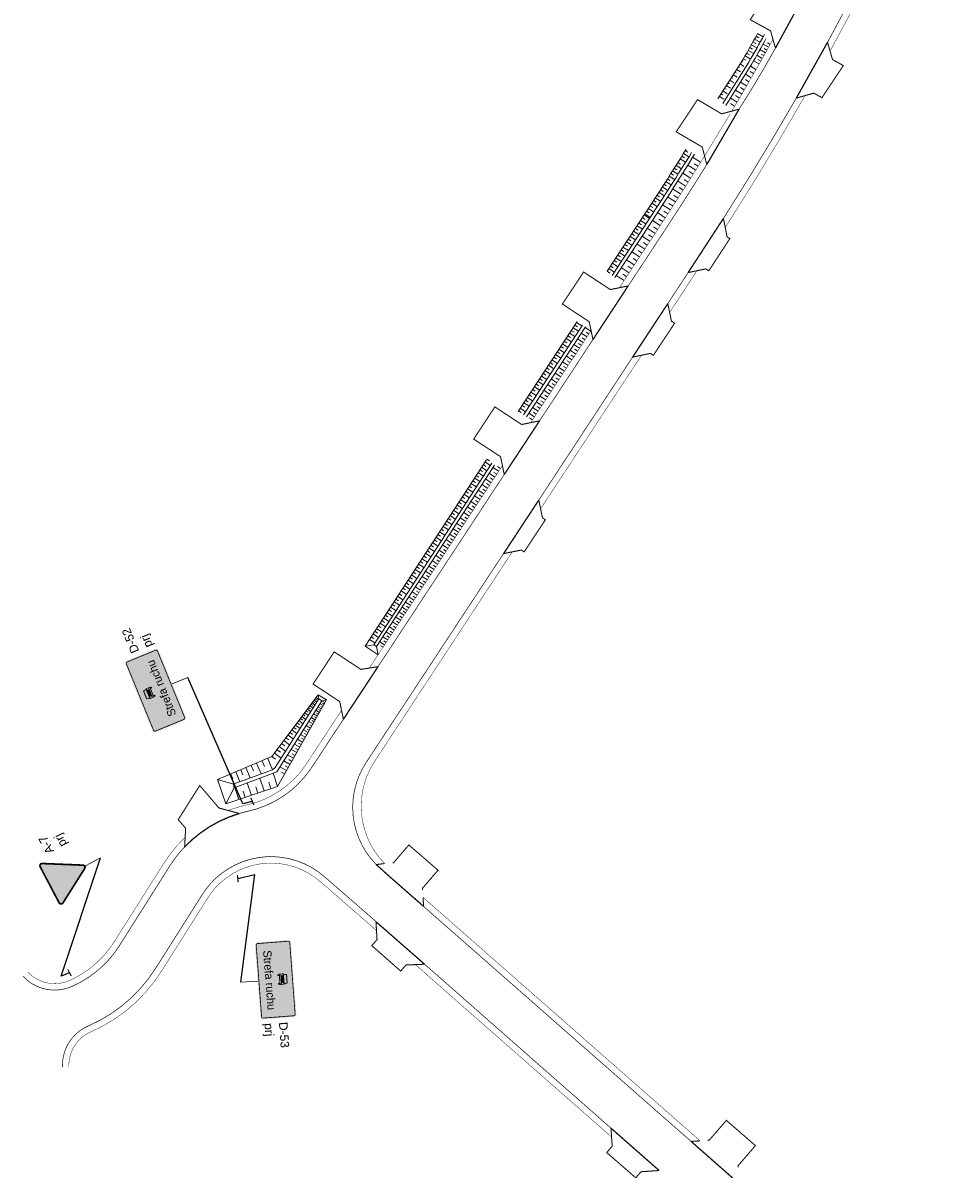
# Model space of a CAD drawing. Header units: metres. Extents: x 7442713 to 7443654, y 5636709 to 5637158.
# Tile 5 of 14: x 7443293 to 7443402, y 5636901 to 5637035. Entities that reach past the tile are written whole.
import ezdxf
from ezdxf.enums import TextEntityAlignment as Align

# ---------------------------------------------------------------- set-up
doc = ezdxf.new("R2010")
doc.units = ezdxf.units.M
doc.linetypes.add('CENTER2', pattern=[1.125, 0.75, -0.125, 0.125, -0.125])
doc.linetypes.add('DASHED2', pattern=[0.375, 0.25, -0.125])
for name, color, linetype in [('gaPionowe', 7, 'Continuous'), ('K_kraweżnika_najazdowy', 7, 'Continuous'), ('K_krawędź pobocza', 7, 'Continuous'), ('K_pobocze', 32, 'Continuous'), ('K_rama zjazdu', 7, 'Continuous'), ('K_Skarpa', 7, 'Continuous'), ('zzz.gaVSDodTekst', 7, 'Continuous'), ('zzz.gaVSDomyslna', 7, 'Continuous'), ('zzz.gaVSNazwa', 7, 'Continuous'), ('zzz.gaVSStan', 7, 'Continuous'), ('zzz.gaVSWielkość', 7, 'Continuous')]:
    doc.layers.add(name, color=color, linetype=linetype)
doc.styles.add('GA-ATR-TEXT', font='arial.ttf', dxfattribs={"width": 0.9})
doc.styles.add('GA-SIGN-TEXT', font='GA_OZ_PION.ttf')
doc.styles.get("Standard").update_dxf_attribs({"font": 'simplex.shx'})
doc.dimstyles.new('GA-LEADER', dxfattribs={"dimtxt": 1, "dimasz": 1, "dimexe": 1, "dimexo": 1, "dimgap": 1, "dimtad": 1, "dimtxsty": 'Standard', "dimcen": 1, "dimadec": 0, "dimazin": 0, "dimtfac": 1, "dimtmove": 0, "dimatfit": 3, "dimfxl": 1, "dimarcsym": 0})

# ---------------------------------------------------------------- blocks, each defined once
blk = doc.blocks.new('gaVSPos')
blk.add_point((0, 0))
blk = doc.blocks.new('gaVSTVcolumn0')
at = {"color": 0, "linetype": 'ByBlock', "lineweight": -2}
for p, q in [((-400, -30), (400, -30)), ((-400, -60), (-400, -30)), ((400, -60), (-400, -60)), ((400, -30), (400, -60))]:
    blk.add_line(p, q, dxfattribs=at)
blk.add_circle((0, 0), 30, dxfattribs=at)
blk = doc.blocks.new('gaVScolumn0')
at = {"color": 0, "linetype": 'ByBlock', "lineweight": -2}
blk.add_line((0, 0), (0, 400), dxfattribs=at)
at = {"color": 7, "style": 'GA-ATR-TEXT', "width": 0.9}
blk.add_attdef('X2', text='', height=150, dxfattribs=at).set_placement((-50, 0), align=Align.BOTTOM_RIGHT)
blk = doc.blocks.new('*U1168')
at = {"layer": 'zzz.gaVSDomyslna', "color": 10, "linetype": 'Continuous', "lineweight": 0, "const_width": 30}
blk.add_lwpolyline([(356.469, 710.423), (-356.469, 710.423, 0.563712), (-391.037, 653.297), (-33.775, 34.5, 0.563661), (32.9409, 33.1218), (390.215, 651.94, 0.577186), (356.469, 710.423)], format="xyb", close=True, dxfattribs=at)
blk = doc.blocks.new('*U1169')
at = {"layer": 'zzz.gaVSDomyslna', "linetype": 'Continuous', "lineweight": 0}
h = blk.add_hatch(color=50, dxfattribs=at)
h.dxf.hatch_style = 1
h.paths.add_polyline_path([(0, 695.423), (-356.469, 695.423, 0.262443), (-377.021, 683.837, 0.259425), (-377.874, 660.497), (-19.9889, 40.6218, 0.279187), (-0.646341, 29.9873, 0.229204), (20.2988, 41.2251), (378.047, 660.797, 0.284586), (377.352, 683.315, 0.237857), (356.126, 695.423)])
at = {"layer": 'zzz.gaVSDomyslna', "color": 50, "linetype": 'Continuous', "lineweight": 0}
blk.add_point((0, 0), dxfattribs=at)
blk = doc.blocks.new('*U1171')
at = {"layer": 'zzz.gaVSDomyslna', "color": 10, "lineweight": 13, "xscale": 1.333333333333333, "yscale": 1.333333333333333}
blk.add_blockref('*U1168', (0, 0), dxfattribs=at)
at = {"layer": 'zzz.gaVSDomyslna', "color": 50, "lineweight": 13, "xscale": 1.333333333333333, "yscale": 1.333333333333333}
blk.add_blockref('*U1169', (0, 0), dxfattribs=at)
blk = doc.blocks.new('*U1167')
at = {"layer": 'zzz.gaVSDomyslna', "lineweight": 13}
blk.add_blockref('*U1171', (0, 0), dxfattribs=at)
at = {"layer": 'zzz.gaVSDodTekst', "flags": 1}
blk.add_attdef('Addtext', text='', height=1, dxfattribs=at).set_placement((0, 0), align=Align.MIDDLE_LEFT)
at = {"layer": 'zzz.gaVSDomyslna', "flags": 1}
for tag in ['Height', 'Width', 'Position', 'Route', 'ItemNo', 'ID']:
    blk.add_attdef(tag, text='', height=1, dxfattribs=at).set_placement((0, 0), align=Align.MIDDLE_LEFT)
at = {"layer": 'zzz.gaVSNazwa', "style": 'GA-ATR-TEXT'}
blk.add_attdef('Name', text='', height=200, dxfattribs=at).set_placement((647, 584), align=Align.MIDDLE_LEFT)
at = {"layer": 'zzz.gaVSStan', "style": 'GA-ATR-TEXT'}
blk.add_attdef('State', text='', height=200, dxfattribs=at).set_placement((647, 244), align=Align.MIDDLE_LEFT)
at = {"layer": 'zzz.gaVSWielkość', "flags": 1}
blk.add_attdef('Size', text='', height=1, dxfattribs=at).set_placement((0, 0), align=Align.MIDDLE_LEFT)
blk = doc.blocks.new('*U1222')
at = {"layer": 'zzz.gaVSDomyslna', "lineweight": 0, "true_color": 0xffffff}
blk.add_hatch(color=7, dxfattribs=at).paths.add_polyline_path([(450, 390, 0.414214), (420, 420), (-420, 420, 0.414214), (-450, 390), (-450, 30, 0.414214), (-420, 0), (420, 0, 0.414214), (450, 30)])
blk = doc.blocks.new('*U1223')
at = {"layer": 'zzz.gaVSDomyslna', "color": 18, "lineweight": 0, "true_color": 0x000000, "const_width": 9}
blk.add_lwpolyline([(436.5, 390), (436.5, 30, -0.414214), (420, 13.5), (-420, 13.5, -0.414214), (-436.5, 30), (-436.5, 390, -0.414214), (-420, 406.5), (420, 406.5, -0.414214), (436.5, 390, -1)], format="xyb", dxfattribs=at)
blk = doc.blocks.new('*U1224')
at = {"layer": 'zzz.gaVSDomyslna', "lineweight": 0, "true_color": 0x000000}
h = blk.add_hatch(color=18, dxfattribs=at)
edge = h.paths.add_edge_path()
edge.add_line((66, 305), (60, 311))
edge.add_line((60, 311), (53, 346))
edge.add_ellipse((0, -2054), major_axis=(1698, 1698), ratio=1, start_angle=43.7374, end_angle=46.2626)
edge.add_line((-53, 346), (-60, 311))
edge.add_line((-60, 311), (-66, 305))
edge.add_line((-66, 305), (-66, 251))
edge.add_line((-66, 251), (-60, 251))
edge.add_line((-60, 251), (-60, 233))
edge.add_line((-60, 233), (-42, 233))
edge.add_line((-42, 233), (-42, 251))
edge.add_line((-42, 251), (42, 251))
edge.add_line((42, 251), (42, 233))
edge.add_line((42, 233), (60, 233))
edge.add_line((60, 233), (60, 251))
edge.add_line((60, 251), (66, 251))
edge.add_line((66, 251), (66, 305))
h.paths.add_polyline_path([(60, 269), (60, 263), (-60, 263), (-60, 269)], flags=16)
h.paths.add_polyline_path([(-50, 311), (-46, 335), (46, 335), (50, 311)], flags=16)
edge = h.paths.add_edge_path(flags=16)
edge.add_ellipse((51, 287), major_axis=(-6.36, 6.36), ratio=1, start_angle=44.9998, end_angle=225.0003, ccw=False)
edge.add_ellipse((51, 287), major_axis=(6.36, 6.36), ratio=1, start_angle=-44.9998, end_angle=135, ccw=False)
edge = h.paths.add_edge_path(flags=16)
edge.add_ellipse((-51, 287), major_axis=(6.36, 6.36), ratio=1, start_angle=-44.9998, end_angle=135, ccw=False)
edge.add_ellipse((-51, 287), major_axis=(-6.36, 6.36), ratio=1, start_angle=44.9998, end_angle=225.0003, ccw=False)
at = {"layer": 'zzz.gaVSDomyslna', "color": 18, "linetype": 'ByBlock', "lineweight": 0, "true_color": 0x000000, "style": 'GA-SIGN-TEXT'}
blk.add_text('Strefa ruchu', height=96, dxfattribs=at).set_placement((0, 89), align=Align.CENTER)
blk = doc.blocks.new('*U1225')
at = {"layer": 'zzz.gaVSDomyslna', "lineweight": 0}
blk.add_hatch(color=10, dxfattribs=at).paths.add_polyline_path([(432, 378.494), (432, 390, 0.414214), (420, 402), (340.487, 402), (-432, 41.5059), (-432, 30, 0.414214), (-420, 18), (-340.487, 18)])
blk = doc.blocks.new('*U1227')
at = {"layer": 'zzz.gaVSDomyslna', "color": 7, "lineweight": 13, "true_color": 0xffffff, "xscale": 2, "yscale": 2}
blk.add_blockref('*U1222', (0, 0), dxfattribs=at)
at = {"layer": 'zzz.gaVSDomyslna', "color": 18, "lineweight": 13, "true_color": 0x000000, "xscale": 2, "yscale": 2}
for name in ['*U1223', '*U1224']:
    blk.add_blockref(name, (0, 0), dxfattribs=at)
at = {"layer": 'zzz.gaVSDomyslna', "color": 10, "lineweight": 13, "xscale": 2, "yscale": 2}
blk.add_blockref('*U1225', (0, 0), dxfattribs=at)
blk = doc.blocks.new('*U1221')
at = {"layer": 'zzz.gaVSDomyslna', "lineweight": 13}
blk.add_blockref('*U1227', (0, 0), dxfattribs=at)
at = {"layer": 'zzz.gaVSDodTekst', "flags": 1}
blk.add_attdef('Addtext', text='', height=1, dxfattribs=at).set_placement((0, 0), align=Align.MIDDLE_LEFT)
at = {"layer": 'zzz.gaVSDomyslna', "flags": 1}
for tag in ['Height', 'Width', 'Position', 'Route', 'ItemNo', 'ID']:
    blk.add_attdef(tag, text='', height=1, dxfattribs=at).set_placement((0, 0), align=Align.MIDDLE_LEFT)
at = {"layer": 'zzz.gaVSNazwa', "style": 'GA-ATR-TEXT'}
blk.add_attdef('Name', text='', height=200, dxfattribs=at).set_placement((1000, 520), align=Align.MIDDLE_LEFT)
at = {"layer": 'zzz.gaVSStan', "style": 'GA-ATR-TEXT'}
blk.add_attdef('State', text='', height=200, dxfattribs=at).set_placement((1000, 180), align=Align.MIDDLE_LEFT)
at = {"layer": 'zzz.gaVSWielkość', "flags": 1}
blk.add_attdef('Size', text='', height=1, dxfattribs=at).set_placement((0, 0), align=Align.MIDDLE_LEFT)
blk = doc.blocks.new('*U1229')
at = {"layer": 'zzz.gaVSDomyslna', "lineweight": 0, "true_color": 0xffffff}
blk.add_hatch(color=7, dxfattribs=at).paths.add_polyline_path([(450, 390, 0.414214), (420, 420), (-420, 420, 0.414214), (-450, 390), (-450, 30, 0.414214), (-420, 0), (420, 0, 0.414214), (450, 30)])
blk = doc.blocks.new('*U1230')
at = {"layer": 'zzz.gaVSDomyslna', "color": 18, "lineweight": 0, "true_color": 0x000000, "const_width": 9}
blk.add_lwpolyline([(436.5, 390), (436.5, 30, -0.414214), (420, 13.5), (-420, 13.5, -0.414214), (-436.5, 30), (-436.5, 390, -0.414214), (-420, 406.5), (420, 406.5, -0.414214), (436.5, 390, -1)], format="xyb", dxfattribs=at)
blk = doc.blocks.new('*U1231')
at = {"layer": 'zzz.gaVSDomyslna', "lineweight": 0, "true_color": 0x000000}
h = blk.add_hatch(color=18, dxfattribs=at)
edge = h.paths.add_edge_path()
edge.add_line((66, 305), (60, 311))
edge.add_line((60, 311), (53, 346))
edge.add_ellipse((0, -2054), major_axis=(1698, 1698), ratio=1, start_angle=43.7374, end_angle=46.2626)
edge.add_line((-53, 346), (-60, 311))
edge.add_line((-60, 311), (-66, 305))
edge.add_line((-66, 305), (-66, 251))
edge.add_line((-66, 251), (-60, 251))
edge.add_line((-60, 251), (-60, 233))
edge.add_line((-60, 233), (-42, 233))
edge.add_line((-42, 233), (-42, 251))
edge.add_line((-42, 251), (42, 251))
edge.add_line((42, 251), (42, 233))
edge.add_line((42, 233), (60, 233))
edge.add_line((60, 233), (60, 251))
edge.add_line((60, 251), (66, 251))
edge.add_line((66, 251), (66, 305))
h.paths.add_polyline_path([(60, 269), (60, 263), (-60, 263), (-60, 269)], flags=16)
h.paths.add_polyline_path([(-50, 311), (-46, 335), (46, 335), (50, 311)], flags=16)
edge = h.paths.add_edge_path(flags=16)
edge.add_ellipse((51, 287), major_axis=(-6.36, 6.36), ratio=1, start_angle=44.9998, end_angle=225.0003, ccw=False)
edge.add_ellipse((51, 287), major_axis=(6.36, 6.36), ratio=1, start_angle=-44.9998, end_angle=135, ccw=False)
edge = h.paths.add_edge_path(flags=16)
edge.add_ellipse((-51, 287), major_axis=(6.36, 6.36), ratio=1, start_angle=-44.9998, end_angle=135, ccw=False)
edge.add_ellipse((-51, 287), major_axis=(-6.36, 6.36), ratio=1, start_angle=44.9998, end_angle=225.0003, ccw=False)
at = {"layer": 'zzz.gaVSDomyslna', "color": 18, "linetype": 'ByBlock', "lineweight": 0, "true_color": 0x000000, "style": 'GA-SIGN-TEXT'}
blk.add_text('Strefa ruchu', height=96, dxfattribs=at).set_placement((0, 89), align=Align.CENTER)
blk = doc.blocks.new('*U1233')
at = {"layer": 'zzz.gaVSDomyslna', "color": 7, "lineweight": 13, "true_color": 0xffffff, "xscale": 2, "yscale": 2}
blk.add_blockref('*U1229', (0, 0), dxfattribs=at)
at = {"layer": 'zzz.gaVSDomyslna', "color": 18, "lineweight": 13, "true_color": 0x000000, "xscale": 2, "yscale": 2}
for name in ['*U1230', '*U1231']:
    blk.add_blockref(name, (0, 0), dxfattribs=at)
blk = doc.blocks.new('*U1228')
at = {"layer": 'zzz.gaVSDomyslna', "lineweight": 13}
blk.add_blockref('*U1233', (0, 0), dxfattribs=at)
at = {"layer": 'zzz.gaVSDodTekst', "flags": 1}
blk.add_attdef('Addtext', text='', height=1, dxfattribs=at).set_placement((0, 0), align=Align.MIDDLE_LEFT)
at = {"layer": 'zzz.gaVSDomyslna', "flags": 1}
for tag in ['Height', 'Width', 'Position', 'Route', 'ItemNo', 'ID']:
    blk.add_attdef(tag, text='', height=1, dxfattribs=at).set_placement((0, 0), align=Align.MIDDLE_LEFT)
at = {"layer": 'zzz.gaVSNazwa', "style": 'GA-ATR-TEXT'}
blk.add_attdef('Name', text='', height=200, dxfattribs=at).set_placement((1000, 520), align=Align.MIDDLE_LEFT)
at = {"layer": 'zzz.gaVSStan', "style": 'GA-ATR-TEXT'}
blk.add_attdef('State', text='', height=200, dxfattribs=at).set_placement((1000, 180), align=Align.MIDDLE_LEFT)
at = {"layer": 'zzz.gaVSWielkość', "flags": 1}
blk.add_attdef('Size', text='', height=1, dxfattribs=at).set_placement((0, 0), align=Align.MIDDLE_LEFT)

msp = doc.modelspace()

# ---------------------------------------------------------------- linework, layer by layer
at = {"layer": 'K_kraweżnika_najazdowy', "color": 0, "linetype": 'DASHED2', "ltscale": 4, "const_width": 0.15}
for points in [[(7443384.91, 5637038.69), (7443381.32, 5637032.11)], [(7443383.76, 5637026.27), (7443387.41, 5637032.79)], [(7443373.29, 5637018.5), (7443377.07, 5637024.98)], [(7443371.11, 5637005.88), (7443375.24, 5637012.21)], [(7443359.98, 5636998.05), (7443364.1, 5637004.32)], [(7443364.62, 5636996), (7443368.74, 5637002.26)], [(7443349.61, 5636982.28), (7443353.74, 5636988.55)], [(7443349.54, 5636973.04), (7443353.65, 5636979.29)], [(7443330.8, 5636953.67), (7443334.85, 5636959.82)], [(7443340.18, 5636931.8), (7443335.89, 5636935.56), (7443334.65, 5636936.69)], [(7443334.61, 5636930.01), (7443340.3, 5636925.04)], [(7443362.09, 5636905.88), (7443367.72, 5636900.93)], [(7443371.46, 5636904.33), (7443377.09, 5636899.38)]]:
    msp.add_lwpolyline(points, dxfattribs=at)
msp.add_lwpolyline([(7443312.24, 5636938.75, -0.131384), (7443318.64, 5636942.66, -0.361016)], format="xyb", dxfattribs=at)
at = {"layer": 'K_krawędź pobocza', "color": 76, "linetype": 'CENTER2', "ltscale": 3, "const_width": 0.08, "flags": 128}
for points in [[(7443387.41, 5637032.79, 0.011556), (7443394.89, 5637047.26, -0.495491), (7443399.58, 5637048.19), (7443402.17, 5637045.91)], [(7443377.07, 5637024.98, 0.014797), (7443381.32, 5637032.11, 0.001843)], [(7443375.24, 5637012.21, 0.011664), (7443383.76, 5637026.27, 0.011664)], [(7443364.11, 5637004.32), (7443368.47, 5637010.96, 0.006436), (7443373.29, 5637018.5, 0.010566)], [(7443334.65, 5636936.69, -0.35465), (7443333.45, 5636948.6), (7443349.52, 5636973.03)], [(7443319.55, 5636942.9, 0.196179), (7443327.06, 5636947.98)], [(7443319.64, 5636942.92, 0.01791), (7443318.64, 5636942.66, 0.01791)], [(7443312.24, 5636938.75, 0.049422), (7443310.48, 5636936.5), (7443310.44, 5636936.43)], [(7443328.59, 5636935.27, 0.471239), (7443314.13, 5636932.9)], [(7443310.44, 5636936.43), (7443304.62, 5636927.22, -0.150515), (7443299.03, 5636922.43, -0.318092), (7443293.37, 5636923.62), (7443293.37, 5636923.62)], [(7443313.31, 5636931.61), (7443308.84, 5636924.55, -0.151131), (7443300.98, 5636917.83, 0.310296), (7443297.96, 5636913.04)]]:
    msp.add_lwpolyline(points, format="xyb", dxfattribs=at)
for points in [[(7443368.74, 5637002.26), (7443371.11, 5637005.88)], [(7443353.74, 5636988.55), (7443359.98, 5636998.05)], [(7443353.65, 5636979.29), (7443364.62, 5636996)], [(7443334.85, 5636959.82), (7443349.61, 5636982.28)], [(7443330.8, 5636953.67), (7443327.06, 5636947.98)], [(7443334.61, 5636930.04), (7443328.59, 5636935.27)], [(7443314.13, 5636932.9), (7443313.31, 5636931.61)], [(7443349.14, 5636923.93), (7443339.4, 5636932.48)], [(7443362.09, 5636905.88), (7443340.3, 5636925.04)], [(7443371.46, 5636904.33), (7443349.14, 5636923.93)]]:
    msp.add_lwpolyline(points, dxfattribs=at)
at = {"layer": 'K_pobocze', "linetype": 'ByBlock', "ltscale": 4, "const_width": 0.05}
for points in [[(7443387.71, 5637031.77, 0.012093), (7443395.57, 5637046.93, -0.495491), (7443399.08, 5637047.63), (7443401.67, 5637045.35)], [(7443376.21, 5637024.74, 0.006976), (7443381.03, 5637033.13, 0.00292)], [(7443375.45, 5637011.15, 0.012762), (7443384.79, 5637026.57)], [(7443363.07, 5637004.11), (7443367.85, 5637011.37, 0.011101), (7443376.02, 5637024.42)], [(7443335.62, 5636936.81, -0.353223), (7443334.44, 5636948.73), (7443350.55, 5636973.24)], [(7443319.4, 5636943.63, 0.196179), (7443326.44, 5636948.39, 0.196179)], [(7443319.48, 5636943.65, 0.036831), (7443317.33, 5636943.01, 0.036831)], [(7443312.3, 5636939.87, 0.06339), (7443309.85, 5636936.9), (7443309.8, 5636936.83)], [(7443310.01, 5636937.15), (7443303.98, 5636927.62, -0.150515), (7443298.73, 5636923.12, -0.318092), (7443293.92, 5636924.13)], [(7443328.09, 5636934.7, 0.471239), (7443314.78, 5636932.52, 0.471239)], [(7443328.09, 5636934.7, 0.471239), (7443314.78, 5636932.52, 0.471239)], [(7443313.74, 5636930.89), (7443309.48, 5636924.15, -0.151131), (7443301.27, 5636917.14, 0.310296), (7443298.71, 5636913.07)]]:
    msp.add_lwpolyline(points, format="xyb", dxfattribs=at)
for points in [[(7443368.95, 5637001.22), (7443372.15, 5637006.1)], [(7443352.7, 5636988.34), (7443359.77, 5636999.09)], [(7443353.86, 5636978.27), (7443365.66, 5636996.22)], [(7443333.84, 5636959.66), (7443349.4, 5636983.32)], [(7443330.59, 5636954.71), (7443326.43, 5636948.39)], [(7443334.67, 5636928.98), (7443328.1, 5636934.7)], [(7443314.78, 5636932.52), (7443313.74, 5636930.89)], [(7443349.64, 5636924.49), (7443340.12, 5636932.85)], [(7443345.31, 5636919.64), (7443339.21, 5636925)], [(7443372.51, 5636904.4), (7443349.64, 5636924.49)], [(7443362.16, 5636904.85), (7443345.31, 5636919.64)]]:
    msp.add_lwpolyline(points, dxfattribs=at)
at = {"layer": 'K_rama zjazdu', "const_width": 0.12, "flags": 128}
for points in [[(7443384.91, 5637038.69), (7443382.91, 5637038.08), (7443380.84, 5637039.21), (7443378.37, 5637035.43), (7443380.75, 5637034.13), (7443381.32, 5637032.11)], [(7443383.76, 5637026.27), (7443385.8, 5637026.85), (7443386.75, 5637026.32), (7443389.26, 5637030.07), (7443387.99, 5637030.78), (7443387.41, 5637032.79)], [(7443377.07, 5637024.98), (7443375.03, 5637024.43), (7443372.21, 5637026.09), (7443369.72, 5637022.33), (7443372.76, 5637020.55), (7443373.29, 5637018.5)], [(7443371.11, 5637005.88), (7443373.19, 5637006.31), (7443373.53, 5637006.09), (7443375.99, 5637009.85), (7443375.66, 5637010.07), (7443375.24, 5637012.21)], [(7443359.98, 5636998.05), (7443359.55, 5637000.13), (7443356.41, 5637002.2), (7443358.89, 5637005.94), (7443362.02, 5637003.89), (7443364.1, 5637004.32)], [(7443364.62, 5636996), (7443366.7, 5636996.43), (7443367.05, 5636996.21), (7443369.53, 5636999.96), (7443369.16, 5637000.19), (7443368.73, 5637002.27)], [(7443349.61, 5636982.28), (7443349.18, 5636984.36), (7443346.04, 5636986.41), (7443348.51, 5636990.18), (7443351.65, 5636988.12), (7443353.73, 5636988.55)], [(7443349.52, 5636973.03), (7443351.61, 5636973.45), (7443351.94, 5636973.24), (7443354.42, 5636976.99), (7443354.08, 5636977.21), (7443353.65, 5636979.29)], [(7443334.85, 5636959.82), (7443332.85, 5636959.5), (7443329.73, 5636961.55), (7443327.26, 5636957.79), (7443330.37, 5636955.74), (7443330.81, 5636953.66)], [(7443312.24, 5636938.75), (7443312.36, 5636940.93), (7443311.49, 5636941.94), (7443314.01, 5636945.93), (7443316.25, 5636943.3), (7443318.64, 5636942.66)], [(7443340.07, 5636933.71), (7443340.06, 5636933.94), (7443341.87, 5636936.03), (7443338.46, 5636938.98), (7443336.66, 5636936.89), (7443336.55, 5636936.88)], [(7443335.64, 5636936.81), (7443334.65, 5636936.69)], [(7443340.18, 5636931.8), (7443340.12, 5636932.87)], [(7443334.61, 5636930.04), (7443334.74, 5636927.92), (7443334.12, 5636927.22), (7443337.5, 5636924.24), (7443338.12, 5636924.95), (7443340.3, 5636925.04)], [(7443367.72, 5636900.93), (7443365.61, 5636900.79), (7443364.99, 5636900.08), (7443361.59, 5636903.03), (7443362.23, 5636903.76), (7443362.09, 5636905.88)], [(7443376.96, 5636901.29), (7443376.95, 5636901.5), (7443378.98, 5636903.84), (7443375.58, 5636906.79), (7443373.57, 5636904.47), (7443373.36, 5636904.46)], [(7443372.51, 5636904.4), (7443371.46, 5636904.33)]]:
    msp.add_lwpolyline(points, dxfattribs=at)
at = {"layer": 'K_Skarpa', "lineweight": 9}
for p, q in [((7443378.87, 5637033.16), (7443379.52, 5637032.79)), ((7443379.05, 5637033.49), (7443379.38, 5637033.3)), ((7443379.24, 5637033.81), (7443379.89, 5637033.44)), ((7443378.13, 5637031.85), (7443378.78, 5637031.49)), ((7443378.31, 5637032.18), (7443378.64, 5637032)), ((7443378.5, 5637032.51), (7443379.15, 5637032.14)), ((7443378.68, 5637032.83), (7443379.01, 5637032.65)), ((7443380.15, 5637031.57), (7443379.5, 5637031.94)), ((7443380.52, 5637032.22), (7443379.87, 5637032.59)), ((7443380.33, 5637031.89), (7443380.01, 5637032.08)), ((7443380.7, 5637032.55), (7443380.38, 5637032.73)), ((7443377.39, 5637030.58), (7443377.51, 5637030.5)), ((7443377.58, 5637030.87), (7443377.9, 5637030.69)), ((7443377.76, 5637031.2), (7443378.41, 5637030.83)), ((7443377.95, 5637031.53), (7443378.27, 5637031.34)), ((7443379.41, 5637030.26), (7443378.76, 5637030.63)), ((7443379.78, 5637030.91), (7443379.13, 5637031.28)), ((7443379.6, 5637030.59), (7443379.27, 5637030.77)), ((7443379.97, 5637031.24), (7443379.64, 5637031.42)), ((7443376.38, 5637029), (7443376.86, 5637028.7)), ((7443376.58, 5637029.31), (7443376.73, 5637029.22)), ((7443376.78, 5637029.63), (7443377.25, 5637029.34)), ((7443376.98, 5637029.94), (7443377.12, 5637029.86)), ((7443377.19, 5637030.26), (7443377.64, 5637029.98)), ((7443378.5, 5637028.65), (7443377.81, 5637029.08)), ((7443378.77, 5637029.13), (7443378.38, 5637029.37)), ((7443379.04, 5637029.61), (7443378.39, 5637030.01)), ((7443375.57, 5637027.73), (7443376.08, 5637027.42)), ((7443375.77, 5637028.05), (7443375.95, 5637027.94)), ((7443375.98, 5637028.36), (7443376.47, 5637028.06)), ((7443376.18, 5637028.68), (7443376.34, 5637028.58)), ((7443377.95, 5637027.7), (7443377.22, 5637028.15)), ((7443378.22, 5637028.18), (7443377.8, 5637028.43)), ((7443374.77, 5637026.47), (7443375.29, 5637026.14)), ((7443374.97, 5637026.78), (7443375.17, 5637026.66)), ((7443375.17, 5637027.1), (7443375.68, 5637026.78)), ((7443375.37, 5637027.41), (7443375.56, 5637027.3)), ((7443376.84, 5637025.8), (7443376.05, 5637026.28)), ((7443377.41, 5637026.74), (7443376.63, 5637027.21)), ((7443377.13, 5637026.27), (7443376.66, 5637026.56)), ((7443377.67, 5637027.23), (7443377.23, 5637027.49)), ((7443376.55, 5637025.33), (7443376.08, 5637025.62)), ((7443370.56, 5637019.81), (7443371.2, 5637019.42)), ((7443370.76, 5637020.13), (7443371.08, 5637019.94)), ((7443369.69, 5637018.42), (7443370.32, 5637018.01)), ((7443369.89, 5637018.73), (7443370.21, 5637018.53)), ((7443370.17, 5637019.17), (7443370.81, 5637018.78)), ((7443370.37, 5637019.49), (7443370.69, 5637019.3)), ((7443372, 5637017.84), (7443371.07, 5637018.44)), ((7443372.57, 5637018.78), (7443371.63, 5637019.35)), ((7443372.28, 5637018.31), (7443371.81, 5637018.6)), ((7443368.88, 5637017.15), (7443369.51, 5637016.75)), ((7443369.08, 5637017.47), (7443369.4, 5637017.27)), ((7443369.29, 5637017.78), (7443369.92, 5637017.38)), ((7443369.49, 5637018.1), (7443369.8, 5637017.9)), ((7443371.4, 5637016.92), (7443370.48, 5637017.51)), ((7443371.7, 5637017.38), (7443371.24, 5637017.68)), ((7443367.87, 5637015.58), (7443368.18, 5637015.37)), ((7443368.07, 5637015.89), (7443368.7, 5637015.49)), ((7443368.27, 5637016.21), (7443368.59, 5637016)), ((7443368.48, 5637016.52), (7443369.11, 5637016.12)), ((7443368.68, 5637016.84), (7443368.99, 5637016.64)), ((7443370.21, 5637015.07), (7443369.29, 5637015.66)), ((7443370.81, 5637015.99), (7443369.88, 5637016.59)), ((7443370.51, 5637015.53), (7443370.05, 5637015.83)), ((7443371.11, 5637016.45), (7443370.64, 5637016.75)), ((7443367.06, 5637014.31), (7443367.37, 5637014.11)), ((7443367.26, 5637014.63), (7443367.89, 5637014.22)), ((7443367.46, 5637014.94), (7443367.78, 5637014.74)), ((7443367.67, 5637015.26), (7443368.3, 5637014.86)), ((7443369.62, 5637014.14), (7443368.69, 5637014.73)), ((7443369.92, 5637014.6), (7443369.45, 5637014.9)), ((7443366.25, 5637013.05), (7443366.56, 5637012.85)), ((7443366.45, 5637013.37), (7443367.08, 5637012.96)), ((7443366.65, 5637013.68), (7443366.97, 5637013.48)), ((7443366.86, 5637014), (7443367.49, 5637013.59)), ((7443368.43, 5637012.29), (7443367.51, 5637012.88)), ((7443369.03, 5637013.21), (7443368.1, 5637013.81)), ((7443368.73, 5637012.75), (7443368.27, 5637013.05)), ((7443369.32, 5637013.68), (7443368.86, 5637013.97)), ((7443361.64, 5637006.03), (7443365.97, 5637012.61)), ((7443362.21, 5637005.54), (7443366.59, 5637012.2)), ((7443362.55, 5637005.32), (7443366.93, 5637011.98)), ((7443365.35, 5637011.67), (7443365.66, 5637011.46)), ((7443365.55, 5637011.98), (7443366.18, 5637011.57)), ((7443365.76, 5637012.3), (7443366.07, 5637012.09)), ((7443365.97, 5637012.61), (7443366.59, 5637012.2)), ((7443366.05, 5637012.74), (7443366.68, 5637012.33)), ((7443367.85, 5637011.37), (7443366.93, 5637011.98)), ((7443368.14, 5637011.83), (7443367.67, 5637012.12)), ((7443364.52, 5637010.42), (7443364.84, 5637010.21)), ((7443364.73, 5637010.73), (7443365.36, 5637010.32)), ((7443364.94, 5637011.04), (7443365.25, 5637010.84)), ((7443365.14, 5637011.36), (7443365.77, 5637010.95)), ((7443367.24, 5637010.46), (7443366.32, 5637011.06)), ((7443366.94, 5637010), (7443366.48, 5637010.3)), ((7443367.54, 5637010.91), (7443367.08, 5637011.22)), ((7443363.49, 5637008.85), (7443364.12, 5637008.44)), ((7443363.7, 5637009.16), (7443364.01, 5637008.96)), ((7443363.91, 5637009.48), (7443364.53, 5637009.07)), ((7443364.11, 5637009.79), (7443364.42, 5637009.58)), ((7443364.32, 5637010.1), (7443364.94, 5637009.69)), ((7443366.03, 5637008.62), (7443365.11, 5637009.22)), ((7443366.64, 5637009.54), (7443365.72, 5637010.14)), ((7443366.33, 5637009.08), (7443365.88, 5637009.38)), ((7443362.67, 5637007.6), (7443363.3, 5637007.19)), ((7443362.88, 5637007.91), (7443363.19, 5637007.7)), ((7443363.08, 5637008.22), (7443363.71, 5637007.81)), ((7443363.29, 5637008.54), (7443363.6, 5637008.33)), ((7443365.43, 5637007.7), (7443364.51, 5637008.3)), ((7443365.13, 5637007.24), (7443364.67, 5637007.54)), ((7443365.73, 5637008.16), (7443365.27, 5637008.46)), ((7443361.85, 5637006.34), (7443362.47, 5637005.93)), ((7443362.05, 5637006.66), (7443362.36, 5637006.45)), ((7443362.26, 5637006.97), (7443362.88, 5637006.56)), ((7443362.46, 5637007.28), (7443362.78, 5637007.08)), ((7443364.22, 5637005.86), (7443363.3, 5637006.46)), ((7443364.82, 5637006.78), (7443363.9, 5637007.38)), ((7443364.52, 5637006.32), (7443364.06, 5637006.62)), ((7443361.64, 5637006.03), (7443361.95, 5637005.82)), ((7443363.62, 5637004.94), (7443362.7, 5637005.54)), ((7443363.92, 5637005.4), (7443363.46, 5637005.7)), ((7443351.23, 5636989.66), (7443358.14, 5637000.16)), ((7443351.86, 5636989.25), (7443358.76, 5636999.75)), ((7443352.2, 5636989.03), (7443359.1, 5636999.53)), ((7443357.87, 5636999.75), (7443358.18, 5636999.54)), ((7443358.07, 5637000.06), (7443358.7, 5636999.65)), ((7443359.73, 5636999.03), (7443359.06, 5636999.47)), ((7443356.84, 5636998.18), (7443357.46, 5636997.77)), ((7443357.04, 5636998.49), (7443357.36, 5636998.29)), ((7443357.25, 5636998.81), (7443357.88, 5636998.39)), ((7443357.45, 5636999.12), (7443357.77, 5636998.91)), ((7443357.66, 5636999.43), (7443358.29, 5636999.02)), ((7443358.85, 5636997.69), (7443358.18, 5636998.13)), ((7443359.29, 5636998.36), (7443358.62, 5636998.8)), ((7443359.07, 5636998.03), (7443358.74, 5636998.25)), ((7443359.51, 5636998.7), (7443359.18, 5636998.92)), ((7443356.01, 5636996.93), (7443356.64, 5636996.51)), ((7443356.22, 5636997.24), (7443356.53, 5636997.03)), ((7443356.42, 5636997.55), (7443357.05, 5636997.14)), ((7443356.63, 5636997.87), (7443356.94, 5636997.66)), ((7443357.97, 5636996.36), (7443357.3, 5636996.8)), ((7443358.41, 5636997.03), (7443357.74, 5636997.46)), ((7443358.19, 5636996.69), (7443357.86, 5636996.91)), ((7443358.63, 5636997.36), (7443358.3, 5636997.58)), ((7443355.19, 5636995.67), (7443355.82, 5636995.26)), ((7443355.39, 5636995.99), (7443355.71, 5636995.78)), ((7443355.6, 5636996.3), (7443356.23, 5636995.89)), ((7443355.81, 5636996.61), (7443356.12, 5636996.41)), ((7443357.09, 5636995.02), (7443356.42, 5636995.46)), ((7443357.53, 5636995.69), (7443356.86, 5636996.13)), ((7443357.31, 5636995.35), (7443356.98, 5636995.57)), ((7443357.75, 5636996.02), (7443357.42, 5636996.24)), ((7443354.16, 5636994.11), (7443354.47, 5636993.9)), ((7443354.36, 5636994.42), (7443354.99, 5636994.01)), ((7443354.57, 5636994.73), (7443354.88, 5636994.53)), ((7443354.78, 5636995.05), (7443355.4, 5636994.63)), ((7443354.98, 5636995.36), (7443355.3, 5636995.15)), ((7443356.21, 5636993.68), (7443355.55, 5636994.12)), ((7443356.65, 5636994.35), (7443355.98, 5636994.79)), ((7443356.43, 5636994.02), (7443356.1, 5636994.24)), ((7443356.87, 5636994.69), (7443356.54, 5636994.91)), ((7443353.33, 5636992.85), (7443353.65, 5636992.65)), ((7443353.54, 5636993.17), (7443354.17, 5636992.75)), ((7443353.75, 5636993.48), (7443354.06, 5636993.27)), ((7443353.95, 5636993.79), (7443354.58, 5636993.38)), ((7443355.33, 5636992.35), (7443354.67, 5636992.79)), ((7443355.77, 5636993.01), (7443355.11, 5636993.45)), ((7443355.55, 5636992.68), (7443355.22, 5636992.9)), ((7443355.99, 5636993.35), (7443355.66, 5636993.57)), ((7443352.51, 5636991.6), (7443352.82, 5636991.39)), ((7443352.72, 5636991.91), (7443353.34, 5636991.5)), ((7443352.92, 5636992.23), (7443353.24, 5636992.02)), ((7443353.13, 5636992.54), (7443353.76, 5636992.13)), ((7443354.46, 5636991.01), (7443353.79, 5636991.45)), ((7443354.9, 5636991.68), (7443354.23, 5636992.12)), ((7443354.68, 5636991.34), (7443354.34, 5636991.56)), ((7443355.11, 5636992.01), (7443354.78, 5636992.23)), ((7443351.69, 5636990.35), (7443352, 5636990.14)), ((7443351.89, 5636990.66), (7443352.52, 5636990.25)), ((7443352.1, 5636990.97), (7443352.41, 5636990.77)), ((7443352.3, 5636991.29), (7443352.93, 5636990.87)), ((7443353.58, 5636989.67), (7443352.91, 5636990.11)), ((7443354.02, 5636990.34), (7443353.35, 5636990.78)), ((7443353.8, 5636990.01), (7443353.46, 5636990.23)), ((7443354.24, 5636990.68), (7443353.9, 5636990.89)), ((7443351.27, 5636989.72), (7443351.59, 5636989.51)), ((7443351.48, 5636990.03), (7443352.11, 5636989.62)), ((7443353.14, 5636989), (7443352.47, 5636989.44)), ((7443352.92, 5636988.67), (7443352.58, 5636988.89)), ((7443353.36, 5636989.34), (7443353.02, 5636989.56)), ((7443333.35, 5636962.22), (7443347.52, 5636984)), ((7443334.35, 5636962.38), (7443348.14, 5636983.59)), ((7443347.15, 5636983.44), (7443347.47, 5636983.23)), ((7443347.36, 5636983.75), (7443347.98, 5636983.34)), ((7443347.56, 5636984.07), (7443347.87, 5636983.86)), ((7443334.68, 5636962.16), (7443348.48, 5636983.37)), ((7443346.33, 5636982.18), (7443346.65, 5636981.98)), ((7443346.54, 5636982.5), (7443347.17, 5636982.09)), ((7443346.74, 5636982.81), (7443347.06, 5636982.61)), ((7443346.95, 5636983.13), (7443347.58, 5636982.72)), ((7443348.52, 5636981.98), (7443347.86, 5636982.42)), ((7443348.96, 5636982.65), (7443348.29, 5636983.09)), ((7443348.74, 5636982.32), (7443348.41, 5636982.53)), ((7443349.18, 5636982.98), (7443348.84, 5636983.2)), ((7443345.52, 5636980.92), (7443345.83, 5636980.72)), ((7443345.72, 5636981.24), (7443346.35, 5636980.83)), ((7443345.92, 5636981.55), (7443346.24, 5636981.35)), ((7443346.13, 5636981.87), (7443346.76, 5636981.46)), ((7443347.65, 5636980.67), (7443347, 5636981.1)), ((7443348.09, 5636981.32), (7443347.43, 5636981.76)), ((7443347.87, 5636980.99), (7443347.54, 5636981.21)), ((7443348.3, 5636981.65), (7443347.97, 5636981.87)), ((7443344.7, 5636979.67), (7443345.01, 5636979.46)), ((7443344.9, 5636979.98), (7443345.53, 5636979.57)), ((7443345.11, 5636980.3), (7443345.42, 5636980.09)), ((7443345.31, 5636980.61), (7443345.94, 5636980.2)), ((7443346.8, 5636979.36), (7443346.15, 5636979.79)), ((7443347.22, 5636980.01), (7443346.57, 5636980.44)), ((7443347.01, 5636979.68), (7443346.68, 5636979.9)), ((7443347.44, 5636980.34), (7443347.11, 5636980.55)), ((7443343.68, 5636978.1), (7443344.3, 5636977.69)), ((7443343.88, 5636978.41), (7443344.19, 5636978.21)), ((7443344.08, 5636978.72), (7443344.71, 5636978.32)), ((7443344.29, 5636979.04), (7443344.6, 5636978.83)), ((7443344.49, 5636979.35), (7443345.12, 5636978.94)), ((7443345.95, 5636978.07), (7443345.3, 5636978.49)), ((7443346.37, 5636978.71), (7443345.72, 5636979.14)), ((7443346.16, 5636978.39), (7443345.84, 5636978.6)), ((7443346.58, 5636979.03), (7443346.26, 5636979.25)), ((7443342.86, 5636976.84), (7443343.49, 5636976.43)), ((7443343.06, 5636977.15), (7443343.38, 5636976.95)), ((7443343.27, 5636977.47), (7443343.89, 5636977.06)), ((7443343.47, 5636977.78), (7443343.78, 5636977.58)), ((7443345.1, 5636976.79), (7443344.47, 5636977.2)), ((7443345.52, 5636977.42), (7443344.88, 5636977.84)), ((7443345.31, 5636977.1), (7443344.99, 5636977.31)), ((7443345.73, 5636977.75), (7443345.41, 5636977.96)), ((7443342.04, 5636975.58), (7443342.67, 5636975.17)), ((7443342.24, 5636975.9), (7443342.56, 5636975.69)), ((7443342.45, 5636976.21), (7443343.08, 5636975.8)), ((7443342.65, 5636976.52), (7443342.97, 5636976.32)), ((7443344.27, 5636975.52), (7443343.64, 5636975.93)), ((7443344.06, 5636975.2), (7443343.75, 5636975.41)), ((7443344.69, 5636976.15), (7443344.05, 5636976.57)), ((7443344.48, 5636975.83), (7443344.16, 5636976.04)), ((7443344.89, 5636976.47), (7443344.58, 5636976.68)), ((7443341.02, 5636974.01), (7443341.33, 5636973.8)), ((7443341.22, 5636974.32), (7443341.85, 5636973.91)), ((7443341.43, 5636974.64), (7443341.74, 5636974.43)), ((7443341.63, 5636974.95), (7443342.26, 5636974.54)), ((7443341.83, 5636975.27), (7443342.15, 5636975.06)), ((7443343.03, 5636973.64), (7443342.41, 5636974.05)), ((7443343.44, 5636974.26), (7443342.82, 5636974.67)), ((7443343.24, 5636973.95), (7443342.93, 5636974.16)), ((7443343.86, 5636974.89), (7443343.23, 5636975.3)), ((7443343.65, 5636974.58), (7443343.34, 5636974.78)), ((7443340.2, 5636972.75), (7443340.51, 5636972.55)), ((7443340.4, 5636973.07), (7443341.03, 5636972.66)), ((7443340.61, 5636973.38), (7443340.92, 5636973.18)), ((7443340.81, 5636973.69), (7443341.44, 5636973.29)), ((7443342.22, 5636972.4), (7443341.61, 5636972.81)), ((7443342.63, 5636973.02), (7443342.01, 5636973.43)), ((7443342.42, 5636972.71), (7443342.12, 5636972.91)), ((7443342.83, 5636973.33), (7443342.52, 5636973.53)), ((7443339.38, 5636971.49), (7443339.7, 5636971.29)), ((7443339.59, 5636971.81), (7443340.21, 5636971.4)), ((7443339.79, 5636972.12), (7443340.1, 5636971.92)), ((7443339.99, 5636972.44), (7443340.62, 5636972.03)), ((7443341.42, 5636971.18), (7443340.81, 5636971.58)), ((7443341.82, 5636971.79), (7443341.21, 5636972.19)), ((7443341.62, 5636971.48), (7443341.31, 5636971.68)), ((7443342.02, 5636972.1), (7443341.71, 5636972.3)), ((7443338.56, 5636970.24), (7443338.88, 5636970.03)), ((7443338.77, 5636970.55), (7443339.4, 5636970.14)), ((7443338.97, 5636970.87), (7443339.29, 5636970.66)), ((7443339.18, 5636971.18), (7443339.8, 5636970.77)), ((7443340.62, 5636969.97), (7443340.02, 5636970.36)), ((7443341.02, 5636970.57), (7443340.41, 5636970.97)), ((7443340.82, 5636970.27), (7443340.52, 5636970.47)), ((7443341.22, 5636970.87), (7443340.91, 5636971.07)), ((7443337.54, 5636968.67), (7443338.17, 5636968.26)), ((7443337.74, 5636968.98), (7443338.06, 5636968.78)), ((7443337.95, 5636969.29), (7443338.58, 5636968.89)), ((7443338.15, 5636969.61), (7443338.47, 5636969.4)), ((7443338.36, 5636969.92), (7443338.99, 5636969.51)), ((7443339.83, 5636968.77), (7443339.23, 5636969.16)), ((7443339.63, 5636968.47), (7443339.34, 5636968.66)), ((7443340.22, 5636969.37), (7443339.62, 5636969.76)), ((7443340.03, 5636969.07), (7443339.73, 5636969.26)), ((7443340.42, 5636969.67), (7443340.12, 5636969.86)), ((7443336.72, 5636967.41), (7443337.35, 5636967)), ((7443336.93, 5636967.72), (7443337.24, 5636967.52)), ((7443337.13, 5636968.04), (7443337.76, 5636967.63)), ((7443337.34, 5636968.35), (7443337.65, 5636968.15)), ((7443338.66, 5636966.99), (7443338.07, 5636967.37)), ((7443339.05, 5636967.58), (7443338.46, 5636967.97)), ((7443338.85, 5636967.28), (7443338.56, 5636967.48)), ((7443339.44, 5636968.17), (7443338.84, 5636968.56)), ((7443339.24, 5636967.87), (7443338.95, 5636968.07)), ((7443335.9, 5636966.15), (7443336.53, 5636965.74)), ((7443336.11, 5636966.47), (7443336.42, 5636966.26)), ((7443336.31, 5636966.78), (7443336.94, 5636966.37)), ((7443336.52, 5636967.09), (7443336.83, 5636966.89)), ((7443337.89, 5636965.82), (7443337.31, 5636966.2)), ((7443338.27, 5636966.4), (7443337.69, 5636966.79)), ((7443338.08, 5636966.11), (7443337.79, 5636966.3)), ((7443338.47, 5636966.69), (7443338.17, 5636966.89)), ((7443335.09, 5636964.89), (7443335.72, 5636964.48)), ((7443335.29, 5636965.21), (7443335.61, 5636965)), ((7443335.5, 5636965.52), (7443336.12, 5636965.11)), ((7443335.7, 5636965.84), (7443336.01, 5636965.63)), ((7443337.13, 5636964.66), (7443336.55, 5636965.04)), ((7443337.51, 5636965.24), (7443336.93, 5636965.62)), ((7443337.32, 5636964.95), (7443337.03, 5636965.14)), ((7443337.7, 5636965.53), (7443337.41, 5636965.72)), ((7443334.06, 5636963.32), (7443334.38, 5636963.12)), ((7443334.27, 5636963.64), (7443334.9, 5636963.23)), ((7443334.47, 5636963.95), (7443334.79, 5636963.75)), ((7443334.68, 5636964.26), (7443335.31, 5636963.86)), ((7443334.88, 5636964.58), (7443335.2, 5636964.37)), ((7443336, 5636962.94), (7443335.43, 5636963.31)), ((7443336.37, 5636963.51), (7443335.8, 5636963.88)), ((7443336.18, 5636963.22), (7443335.9, 5636963.41)), ((7443336.75, 5636964.08), (7443336.18, 5636964.46)), ((7443336.56, 5636963.79), (7443336.27, 5636963.98)), ((7443336.94, 5636964.37), (7443336.65, 5636964.56)), ((7443333.86, 5636963.01), (7443334.49, 5636962.6)), ((7443335.62, 5636962.37), (7443335.06, 5636962.74)), ((7443335.44, 5636962.09), (7443335.16, 5636962.27)), ((7443335.81, 5636962.65), (7443335.53, 5636962.84)), ((7443327.85, 5636956.54), (7443322.44, 5636949.3)), ((7443327.95, 5636956.04), (7443322.82, 5636948.02)), ((7443323.01, 5636947.54), (7443328.3, 5636955.84)), ((7443323.11, 5636945.81), (7443328.83, 5636955.94)), ((7443327.02, 5636955.42), (7443327.2, 5636955.28)), ((7443327.15, 5636955.59), (7443327.5, 5636955.33)), ((7443327.27, 5636955.76), (7443327.44, 5636955.63)), ((7443327.39, 5636955.92), (7443327.72, 5636955.68)), ((7443327.51, 5636956.08), (7443327.67, 5636955.96)), ((7443327.62, 5636956.23), (7443327.93, 5636956)), ((7443328.3, 5636955.84), (7443327.95, 5636956.04)), ((7443328.45, 5636955.27), (7443328.07, 5636955.48)), ((7443328.65, 5636955.63), (7443328.29, 5636955.83)), ((7443328.55, 5636955.45), (7443328.37, 5636955.55)), ((7443325.95, 5636953.99), (7443326.41, 5636953.64)), ((7443326.12, 5636954.22), (7443326.35, 5636954.05)), ((7443326.28, 5636954.44), (7443326.72, 5636954.11)), ((7443326.44, 5636954.65), (7443326.65, 5636954.49)), ((7443326.59, 5636954.85), (7443327, 5636954.55)), ((7443326.74, 5636955.05), (7443326.93, 5636954.9)), ((7443326.88, 5636955.24), (7443327.26, 5636954.95)), ((7443327.76, 5636954.05), (7443327.32, 5636954.3)), ((7443327.64, 5636953.83), (7443327.41, 5636953.96)), ((7443328, 5636954.48), (7443327.58, 5636954.72)), ((7443327.88, 5636954.27), (7443327.67, 5636954.39)), ((7443328.23, 5636954.88), (7443327.83, 5636955.11)), ((7443328.12, 5636954.68), (7443327.91, 5636954.8)), ((7443328.34, 5636955.08), (7443328.15, 5636955.18)), ((7443324.99, 5636952.72), (7443325.28, 5636952.5)), ((7443325.2, 5636952.99), (7443325.74, 5636952.58)), ((7443325.4, 5636953.26), (7443325.66, 5636953.06)), ((7443325.59, 5636953.51), (7443326.09, 5636953.13)), ((7443325.77, 5636953.75), (7443326.02, 5636953.57)), ((7443326.97, 5636952.64), (7443326.45, 5636952.94)), ((7443327.25, 5636953.14), (7443326.75, 5636953.42)), ((7443327.11, 5636952.89), (7443326.86, 5636953.03)), ((7443327.51, 5636953.61), (7443327.04, 5636953.87)), ((7443327.38, 5636953.37), (7443327.14, 5636953.51)), ((7443324.09, 5636951.51), (7443324.42, 5636951.26)), ((7443324.33, 5636951.83), (7443324.96, 5636951.35)), ((7443324.56, 5636952.14), (7443324.87, 5636951.9)), ((7443324.78, 5636952.43), (7443325.36, 5636951.99)), ((7443326.04, 5636951.01), (7443325.44, 5636951.35)), ((7443326.37, 5636951.58), (7443325.79, 5636951.9)), ((7443326.2, 5636951.29), (7443325.92, 5636951.46)), ((7443326.67, 5636952.13), (7443326.13, 5636952.43)), ((7443326.52, 5636951.85), (7443326.25, 5636952.01)), ((7443326.82, 5636952.39), (7443326.56, 5636952.53)), ((7443323.04, 5636950.11), (7443323.43, 5636949.82)), ((7443323.31, 5636950.48), (7443324.05, 5636949.93)), ((7443323.58, 5636950.84), (7443323.95, 5636950.57)), ((7443323.84, 5636951.18), (7443324.52, 5636950.67)), ((7443325.34, 5636949.77), (7443324.68, 5636950.15)), ((7443325.7, 5636950.4), (7443325.07, 5636950.76)), ((7443325.52, 5636950.09), (7443325.21, 5636950.27)), ((7443325.87, 5636950.71), (7443325.57, 5636950.88)), ((7443322.44, 5636949.3), (7443316.1, 5636946.62)), ((7443321.29, 5636948.82), (7443321.56, 5636948.17)), ((7443321.95, 5636949.1), (7443322.51, 5636947.77)), ((7443322.45, 5636949.33), (7443322.87, 5636949.01)), ((7443322.75, 5636949.72), (7443323.54, 5636949.13)), ((7443324.57, 5636948.4), (7443323.83, 5636948.82)), ((7443324.97, 5636949.11), (7443324.26, 5636949.5)), ((7443324.77, 5636948.75), (7443324.42, 5636948.95)), ((7443325.16, 5636949.44), (7443324.82, 5636949.62)), ((7443317.64, 5636947.27), (7443317.88, 5636946.7)), ((7443322.51, 5636947.77), (7443317.92, 5636946.09)), ((7443318.03, 5636945.67), (7443323.01, 5636947.54)), ((7443318.21, 5636947.51), (7443318.69, 5636946.37)), ((7443318.8, 5636947.76), (7443319.05, 5636947.17)), ((7443319.4, 5636948.02), (7443319.91, 5636946.82)), ((7443320.02, 5636948.28), (7443320.28, 5636947.66)), ((7443320.65, 5636948.54), (7443321.18, 5636947.29)), ((7443322.82, 5636948.02), (7443322.51, 5636947.78)), ((7443322.51, 5636947.78), (7443322.51, 5636947.77)), ((7443322.51, 5636947.77), (7443322.51, 5636947.77)), ((7443323.11, 5636945.81), (7443322.58, 5636947.38)), ((7443324.16, 5636947.67), (7443323.38, 5636948.11)), ((7443323.94, 5636947.28), (7443323.55, 5636947.5)), ((7443324.36, 5636948.03), (7443324, 5636948.24)), ((7443316.1, 5636946.62), (7443317.05, 5636943.78)), ((7443316.1, 5636946.62), (7443317.96, 5636946.1)), ((7443317.96, 5636946.1), (7443318.03, 5636945.67)), ((7443320.05, 5636944.78), (7443319.56, 5636946.24)), ((7443321.55, 5636945.29), (7443321.05, 5636946.8)), ((7443322.33, 5636945.55), (7443322.07, 5636946.32)), ((7443317.05, 5636943.78), (7443323.11, 5636945.81)), ((7443318.03, 5636945.67), (7443317.05, 5636943.78)), ((7443318.59, 5636944.3), (7443318.12, 5636945.71)), ((7443319.32, 5636944.54), (7443319.07, 5636945.27)), ((7443320.8, 5636945.04), (7443320.55, 5636945.79))]:
    msp.add_line(p, q, dxfattribs=at)
at = {"layer": 'K_Skarpa', "lineweight": 9, "flags": 128}
for points in [[(7443377.58, 5637030.87), (7443374.59, 5637026.19)], [(7443378.22, 5637030.48), (7443375.16, 5637025.62)], [(7443378.56, 5637030.27), (7443375.5, 5637025.41)], [(7443334.35, 5636962.38), (7443333.35, 5636962.22), (7443334.87, 5636961.22), (7443334.68, 5636962.16)], [(7443334.35, 5636962.38), (7443334.68, 5636962.16)], [(7443327.95, 5636956.04), (7443327.85, 5636956.54), (7443328.83, 5636955.94), (7443328.29, 5636955.83)]]:
    msp.add_lwpolyline(points, dxfattribs=at)
at = {"layer": 'K_Skarpa', "lineweight": 9}
for centre, radius, start, end in [((7443078.11, 5637201.87), 344.85, 330.2784, 330.8247), ((7443078.11, 5637201.87), 345.6, 330.2696, 330.8803), ((7443078.11, 5637201.87), 346, 330.2649, 330.8234), ((7443077.99, 5637201.95), 344.65, 326.6757, 328.1937), ((7443078.11, 5637201.87), 345.25, 326.6756, 328.1942), ((7443078.11, 5637201.87), 345.65, 326.6756, 328.1942)]:
    msp.add_arc(centre, radius, start, end, dxfattribs=at)

# ---------------------------------------------------------------- block references
at = {"layer": 'gaPionowe', "lineweight": 13, "xscale": 0.005, "yscale": 0.005}
for name, p, rotation, values in [('*U1228', (7443310.78, 5636957.81), 112.2546206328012, {'Name': 'D-52', 'State': 'prj'}), ('*U1167', (7443300.65, 5636936.53), 117.7250994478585, {'Name': 'A-7', 'State': 'prj'}), ('*U1221', (7443320.79, 5636923.08), 274.3271081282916, {'Name': 'D-53', 'State': 'prj'})]:
    msp.add_blockref(name, p, dxfattribs=dict(at, rotation=rotation)).add_auto_attribs(values)
at = {"layer": 'gaPionowe', "lineweight": 13}
for name, p, xscale, yscale, rotation in [('gaVScolumn0', (7443312.63, 5636958.57), 0.005, 0.005, 112.254831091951), ('gaVSTVcolumn0', (7443320.11, 5636944.07), 0.001, 0.001, 112.254831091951), ('gaVScolumn0', (7443302.42, 5636937.46), 0.005, 0.005, 117.7253099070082), ('gaVSTVcolumn0', (7443318.5, 5636935.07), 0.001, 0.001, 274.3273185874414), ('gaVSTVcolumn0', (7443298.73, 5636924.04), 0.001, 0.001, 117.7253099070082), ('gaVScolumn0', (7443318.79, 5636922.93), 0.005, 0.005, 274.3273185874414)]:
    msp.add_blockref(name, p, dxfattribs=dict(at, xscale=xscale, yscale=yscale, rotation=rotation))
for p, rotation in [((7443320.11, 5636944.07), 112.254831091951), ((7443318.5, 5636935.07), 274.3273185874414), ((7443298.73, 5636924.04), 117.7253099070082)]:
    msp.add_blockref('gaVSPos', p, dxfattribs=dict(at, rotation=rotation))

# ---------------------------------------------------------------- leaders
for points in [[(7443320.11, 5636944.07), (7443319.04, 5636943.78), (7443312.63, 5636958.57)], [(7443298.73, 5636924.04), (7443297.8, 5636923.65), (7443302.42, 5636937.46)], [(7443318.5, 5636935.07), (7443320.39, 5636935.52), (7443318.79, 5636922.93)]]:
    msp.add_leader(points, dimstyle='GA-LEADER', override={"dimasz": 0.3}, dxfattribs=at)

doc.saveas('drawing.dxf')
